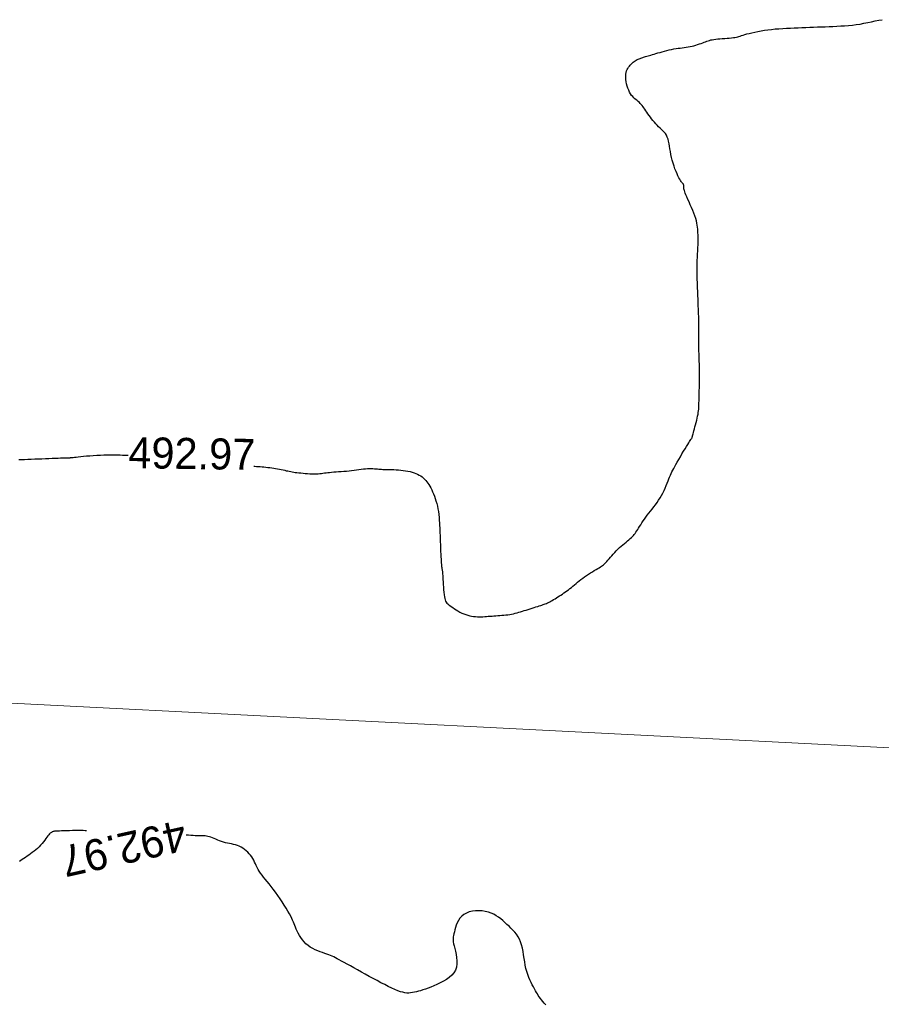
# Model space of a CAD drawing. Header units: millimetres. Extents: x 32690613 to 32693367, y 5343692 to 5344708.
# Tile 201 of 256: x 32692490 to 32692518, y 5344207 to 5344239. Entities that reach past the tile are written whole.
import ezdxf
from ezdxf.enums import TextEntityAlignment as Align

# ---------------------------------------------------------------- set-up
doc = ezdxf.new("R2010")
doc.units = ezdxf.units.MM
doc.header["$LTSCALE"] = 20
doc.layers.get('0').update_dxf_attribs({"lineweight": 18})
doc.layers.get('Defpoints').update_dxf_attribs({"color": 11, "lineweight": 18})
doc.layers.add('02-DGM_HL_493.00', color=102, linetype='Continuous')

# ---------------------------------------------------------------- blocks, each defined once
blk = doc.blocks.new('A$C78070446')
blk.add_line((4469482.471, 5342769.75), (4470232.054, 5342702.499))

msp = doc.modelspace()

# ---------------------------------------------------------------- linework, layer by layer
at = {"layer": '02-DGM_HL_493.00', "elevation": 493, "flags": 128}
for points in [[(32692497.291, 5344224.5), (32692497.321, 5344224.499), (32692497.379, 5344224.498), (32692497.437, 5344224.495), (32692497.497, 5344224.491), (32692497.558, 5344224.486), (32692497.619, 5344224.481), (32692497.681, 5344224.474), (32692497.743, 5344224.466), (32692497.806, 5344224.458), (32692497.869, 5344224.448), (32692497.932, 5344224.438), (32692497.994, 5344224.427), (32692498.056, 5344224.416), (32692498.117, 5344224.404), (32692498.176, 5344224.393), (32692498.233, 5344224.381), (32692498.287, 5344224.37), (32692498.339, 5344224.359), (32692498.388, 5344224.349), (32692498.436, 5344224.339), (32692498.482, 5344224.33), (32692498.529, 5344224.321), (32692498.577, 5344224.313), (32692498.628, 5344224.305), (32692498.682, 5344224.298), (32692498.742, 5344224.291), (32692498.808, 5344224.284), (32692498.878, 5344224.277), (32692498.952, 5344224.271), (32692499.027, 5344224.266), (32692499.101, 5344224.262), (32692499.174, 5344224.26), (32692499.244, 5344224.258), (32692499.308, 5344224.259), (32692499.367, 5344224.261), (32692499.421, 5344224.266), (32692499.471, 5344224.271), (32692499.52, 5344224.277), (32692499.569, 5344224.284), (32692499.62, 5344224.291), (32692499.674, 5344224.298), (32692499.733, 5344224.305), (32692499.799, 5344224.311), (32692499.87, 5344224.317), (32692499.946, 5344224.322), (32692500.025, 5344224.328), (32692500.107, 5344224.333), (32692500.191, 5344224.34), (32692500.276, 5344224.347), (32692500.36, 5344224.355), (32692500.442, 5344224.364), (32692500.523, 5344224.375), (32692500.602, 5344224.385), (32692500.679, 5344224.396), (32692500.752, 5344224.405), (32692500.823, 5344224.414), (32692500.891, 5344224.421), (32692500.955, 5344224.425), (32692501.016, 5344224.427), (32692501.073, 5344224.427), (32692501.127, 5344224.425), (32692501.178, 5344224.422), (32692501.227, 5344224.418), (32692501.273, 5344224.414), (32692501.318, 5344224.41), (32692501.361, 5344224.406), (32692501.403, 5344224.403), (32692501.444, 5344224.402), (32692501.486, 5344224.401), (32692501.53, 5344224.4), (32692501.577, 5344224.399), (32692501.627, 5344224.399), (32692501.681, 5344224.397), (32692501.741, 5344224.395), (32692501.806, 5344224.392), (32692501.877, 5344224.388), (32692501.951, 5344224.383), (32692502.027, 5344224.376), (32692502.104, 5344224.367), (32692502.181, 5344224.357), (32692502.255, 5344224.344), (32692502.327, 5344224.329), (32692502.394, 5344224.312), (32692502.457, 5344224.292), (32692502.516, 5344224.27), (32692502.571, 5344224.246), (32692502.622, 5344224.218), (32692502.67, 5344224.189), (32692502.714, 5344224.157), (32692502.756, 5344224.122), (32692502.795, 5344224.085), (32692502.832, 5344224.046), (32692502.867, 5344224.003), (32692502.9, 5344223.957), (32692502.932, 5344223.909), (32692502.963, 5344223.856), (32692502.993, 5344223.801), (32692503.023, 5344223.741), (32692503.052, 5344223.678), (32692503.081, 5344223.611), (32692503.109, 5344223.54), (32692503.136, 5344223.465), (32692503.161, 5344223.387), (32692503.184, 5344223.305), (32692503.205, 5344223.219), (32692503.223, 5344223.131), (32692503.238, 5344223.039), (32692503.25, 5344222.945), (32692503.26, 5344222.851), (32692503.268, 5344222.76), (32692503.274, 5344222.671), (32692503.278, 5344222.588), (32692503.282, 5344222.512), (32692503.285, 5344222.445), (32692503.287, 5344222.387), (32692503.289, 5344222.337), (32692503.291, 5344222.293), (32692503.292, 5344222.251), (32692503.294, 5344222.209), (32692503.296, 5344222.164), (32692503.298, 5344222.114), (32692503.3, 5344222.056), (32692503.302, 5344221.989), (32692503.305, 5344221.914), (32692503.309, 5344221.834), (32692503.312, 5344221.751), (32692503.316, 5344221.668), (32692503.32, 5344221.588), (32692503.324, 5344221.513), (32692503.328, 5344221.446), (32692503.331, 5344221.388), (32692503.335, 5344221.34), (32692503.339, 5344221.3), (32692503.343, 5344221.267), (32692503.347, 5344221.239), (32692503.35, 5344221.215), (32692503.354, 5344221.195), (32692503.357, 5344221.176), (32692503.36, 5344221.158), (32692503.363, 5344221.139), (32692503.367, 5344221.118), (32692503.37, 5344221.092), (32692503.373, 5344221.061), (32692503.376, 5344221.023), (32692503.379, 5344220.977), (32692503.383, 5344220.92), (32692503.387, 5344220.852), (32692503.391, 5344220.775), (32692503.395, 5344220.693), (32692503.4, 5344220.608), (32692503.406, 5344220.522), (32692503.413, 5344220.44), (32692503.422, 5344220.364), (32692503.431, 5344220.296), (32692503.442, 5344220.24), (32692503.455, 5344220.193), (32692503.471, 5344220.154), (32692503.49, 5344220.121), (32692503.513, 5344220.093), (32692503.54, 5344220.066), (32692503.572, 5344220.039), (32692503.609, 5344220.011), (32692503.652, 5344219.98), (32692503.7, 5344219.946), (32692503.753, 5344219.91), (32692503.81, 5344219.874), (32692503.869, 5344219.838), (32692503.931, 5344219.804), (32692503.994, 5344219.772), (32692504.057, 5344219.744), (32692504.121, 5344219.72), (32692504.184, 5344219.7), (32692504.247, 5344219.684), (32692504.309, 5344219.672), (32692504.371, 5344219.663), (32692504.433, 5344219.657), (32692504.494, 5344219.653), (32692504.554, 5344219.651), (32692504.613, 5344219.652), (32692504.672, 5344219.654), (32692504.731, 5344219.657), (32692504.789, 5344219.661), (32692504.848, 5344219.666), (32692504.908, 5344219.671), (32692504.968, 5344219.676), (32692505.03, 5344219.681), (32692505.093, 5344219.686), (32692505.157, 5344219.69), (32692505.222, 5344219.695), (32692505.287, 5344219.699), (32692505.351, 5344219.705), (32692505.415, 5344219.711), (32692505.478, 5344219.718), (32692505.54, 5344219.727), (32692505.599, 5344219.738), (32692505.658, 5344219.75), (32692505.715, 5344219.763), (32692505.772, 5344219.778), (32692505.829, 5344219.795), (32692505.887, 5344219.812), (32692505.946, 5344219.83), (32692506.007, 5344219.849), (32692506.07, 5344219.869), (32692506.134, 5344219.889), (32692506.198, 5344219.91), (32692506.262, 5344219.93), (32692506.323, 5344219.949), (32692506.383, 5344219.968), (32692506.438, 5344219.985), (32692506.49, 5344220.001), (32692506.536, 5344220.016), (32692506.577, 5344220.029), (32692506.615, 5344220.042), (32692506.65, 5344220.054), (32692506.684, 5344220.067), (32692506.718, 5344220.081), (32692506.752, 5344220.096), (32692506.788, 5344220.114), (32692506.826, 5344220.134), (32692506.866, 5344220.156), (32692506.908, 5344220.18), (32692506.952, 5344220.205), (32692506.998, 5344220.233), (32692507.044, 5344220.262), (32692507.092, 5344220.291), (32692507.139, 5344220.322), (32692507.187, 5344220.353), (32692507.236, 5344220.385), (32692507.284, 5344220.418), (32692507.332, 5344220.451), (32692507.381, 5344220.486), (32692507.43, 5344220.522), (32692507.478, 5344220.559), (32692507.527, 5344220.598), (32692507.575, 5344220.638), (32692507.624, 5344220.68), (32692507.674, 5344220.722), (32692507.724, 5344220.765), (32692507.777, 5344220.809), (32692507.831, 5344220.853), (32692507.888, 5344220.896), (32692507.947, 5344220.94), (32692508.009, 5344220.982), (32692508.073, 5344221.024), (32692508.138, 5344221.064), (32692508.202, 5344221.103), (32692508.263, 5344221.139), (32692508.322, 5344221.174), (32692508.376, 5344221.205), (32692508.423, 5344221.233), (32692508.464, 5344221.259), (32692508.499, 5344221.282), (32692508.53, 5344221.304), (32692508.557, 5344221.326), (32692508.584, 5344221.349), (32692508.61, 5344221.374), (32692508.637, 5344221.404), (32692508.667, 5344221.438), (32692508.701, 5344221.477), (32692508.739, 5344221.521), (32692508.78, 5344221.57), (32692508.824, 5344221.62), (32692508.871, 5344221.673), (32692508.92, 5344221.727), (32692508.97, 5344221.78), (32692509.023, 5344221.831), (32692509.076, 5344221.881), (32692509.129, 5344221.928), (32692509.182, 5344221.973), (32692509.234, 5344222.016), (32692509.285, 5344222.057), (32692509.333, 5344222.096), (32692509.378, 5344222.134), (32692509.419, 5344222.169), (32692509.456, 5344222.204), (32692509.49, 5344222.237), (32692509.521, 5344222.27), (32692509.549, 5344222.304), (32692509.577, 5344222.34), (32692509.604, 5344222.378), (32692509.631, 5344222.418), (32692509.66, 5344222.462), (32692509.69, 5344222.511), (32692509.723, 5344222.563), (32692509.758, 5344222.619), (32692509.795, 5344222.677), (32692509.834, 5344222.738), (32692509.876, 5344222.8), (32692509.921, 5344222.864), (32692509.968, 5344222.928), (32692510.018, 5344222.993), (32692510.07, 5344223.058), (32692510.123, 5344223.124), (32692510.177, 5344223.191), (32692510.23, 5344223.26), (32692510.283, 5344223.33), (32692510.334, 5344223.404), (32692510.382, 5344223.479), (32692510.427, 5344223.558), (32692510.469, 5344223.638), (32692510.508, 5344223.72), (32692510.544, 5344223.8), (32692510.577, 5344223.879), (32692510.609, 5344223.955), (32692510.637, 5344224.027), (32692510.664, 5344224.094), (32692510.69, 5344224.154), (32692510.714, 5344224.21), (32692510.738, 5344224.264), (32692510.763, 5344224.317), (32692510.791, 5344224.371), (32692510.821, 5344224.428), (32692510.855, 5344224.49), (32692510.893, 5344224.56), (32692510.937, 5344224.637), (32692510.985, 5344224.721), (32692511.035, 5344224.809), (32692511.087, 5344224.897), (32692511.138, 5344224.984), (32692511.187, 5344225.066), (32692511.232, 5344225.141), (32692511.271, 5344225.206), (32692511.305, 5344225.259), (32692511.332, 5344225.301), (32692511.354, 5344225.334), (32692511.371, 5344225.359), (32692511.384, 5344225.377), (32692511.394, 5344225.391), (32692511.401, 5344225.402), (32692511.407, 5344225.411), (32692511.411, 5344225.421), (32692511.415, 5344225.431), (32692511.419, 5344225.445), (32692511.423, 5344225.462), (32692511.428, 5344225.483), (32692511.435, 5344225.511), (32692511.444, 5344225.547), (32692511.455, 5344225.59), (32692511.469, 5344225.643), (32692511.486, 5344225.704), (32692511.504, 5344225.77), (32692511.523, 5344225.84), (32692511.542, 5344225.912), (32692511.561, 5344225.984), (32692511.577, 5344226.054), (32692511.592, 5344226.119), (32692511.604, 5344226.18), (32692511.613, 5344226.235), (32692511.62, 5344226.288), (32692511.625, 5344226.338), (32692511.628, 5344226.388), (32692511.631, 5344226.439), (32692511.633, 5344226.492), (32692511.634, 5344226.548), (32692511.636, 5344226.609), (32692511.638, 5344226.674), (32692511.64, 5344226.741), (32692511.641, 5344226.81), (32692511.643, 5344226.88), (32692511.645, 5344226.949), (32692511.647, 5344227.016), (32692511.649, 5344227.081), (32692511.651, 5344227.141), (32692511.652, 5344227.199), (32692511.653, 5344227.253), (32692511.654, 5344227.305), (32692511.655, 5344227.356), (32692511.656, 5344227.405), (32692511.656, 5344227.454), (32692511.656, 5344227.502), (32692511.655, 5344227.551), (32692511.655, 5344227.6), (32692511.653, 5344227.651), (32692511.652, 5344227.702), (32692511.65, 5344227.756), (32692511.648, 5344227.812), (32692511.646, 5344227.87), (32692511.643, 5344227.931), (32692511.641, 5344227.995), (32692511.638, 5344228.061), (32692511.636, 5344228.13), (32692511.634, 5344228.201), (32692511.632, 5344228.273), (32692511.63, 5344228.345), (32692511.629, 5344228.418), (32692511.628, 5344228.491), (32692511.628, 5344228.564), (32692511.628, 5344228.635), (32692511.628, 5344228.706), (32692511.629, 5344228.776), (32692511.63, 5344228.844), (32692511.631, 5344228.911), (32692511.631, 5344228.976), (32692511.631, 5344229.04), (32692511.631, 5344229.101), (32692511.63, 5344229.161), (32692511.629, 5344229.221), (32692511.627, 5344229.279), (32692511.626, 5344229.338), (32692511.624, 5344229.397), (32692511.621, 5344229.457), (32692511.619, 5344229.519), (32692511.616, 5344229.582), (32692511.614, 5344229.647), (32692511.611, 5344229.713), (32692511.609, 5344229.779), (32692511.606, 5344229.845), (32692511.604, 5344229.911), (32692511.601, 5344229.976), (32692511.599, 5344230.039), (32692511.596, 5344230.101), (32692511.594, 5344230.16), (32692511.592, 5344230.219), (32692511.589, 5344230.276), (32692511.587, 5344230.332), (32692511.585, 5344230.388), (32692511.583, 5344230.442), (32692511.581, 5344230.497), (32692511.579, 5344230.552), (32692511.577, 5344230.607), (32692511.575, 5344230.662), (32692511.573, 5344230.718), (32692511.572, 5344230.776), (32692511.572, 5344230.834), (32692511.572, 5344230.894), (32692511.573, 5344230.956), (32692511.575, 5344231.019), (32692511.578, 5344231.084), (32692511.581, 5344231.151), (32692511.584, 5344231.218), (32692511.588, 5344231.287), (32692511.592, 5344231.356), (32692511.596, 5344231.424), (32692511.599, 5344231.493), (32692511.602, 5344231.561), (32692511.604, 5344231.629), (32692511.606, 5344231.696), (32692511.607, 5344231.762), (32692511.607, 5344231.827), (32692511.607, 5344231.892), (32692511.605, 5344231.956), (32692511.603, 5344232.019), (32692511.6, 5344232.081), (32692511.596, 5344232.143), (32692511.589, 5344232.206), (32692511.58, 5344232.271), (32692511.567, 5344232.338), (32692511.55, 5344232.409), (32692511.529, 5344232.484), (32692511.502, 5344232.565), (32692511.47, 5344232.652), (32692511.434, 5344232.743), (32692511.395, 5344232.835), (32692511.355, 5344232.927), (32692511.315, 5344233.016), (32692511.277, 5344233.1), (32692511.243, 5344233.177), (32692511.214, 5344233.244), (32692511.191, 5344233.3), (32692511.175, 5344233.345), (32692511.163, 5344233.382), (32692511.155, 5344233.411), (32692511.151, 5344233.435), (32692511.149, 5344233.454), (32692511.149, 5344233.47), (32692511.149, 5344233.485), (32692511.149, 5344233.5), (32692511.149, 5344233.515), (32692511.148, 5344233.53), (32692511.146, 5344233.544), (32692511.143, 5344233.559), (32692511.139, 5344233.573), (32692511.133, 5344233.586), (32692511.126, 5344233.598), (32692511.117, 5344233.61), (32692511.105, 5344233.623), (32692511.092, 5344233.638), (32692511.076, 5344233.656), (32692511.058, 5344233.68), (32692511.037, 5344233.71), (32692511.013, 5344233.749), (32692510.987, 5344233.797), (32692510.958, 5344233.856), (32692510.927, 5344233.925), (32692510.895, 5344234.002), (32692510.862, 5344234.085), (32692510.831, 5344234.174), (32692510.801, 5344234.265), (32692510.774, 5344234.359), (32692510.75, 5344234.453), (32692510.731, 5344234.547), (32692510.714, 5344234.638), (32692510.7, 5344234.727), (32692510.686, 5344234.812), (32692510.672, 5344234.893), (32692510.656, 5344234.97), (32692510.637, 5344235.041), (32692510.613, 5344235.106), (32692510.584, 5344235.164), (32692510.551, 5344235.217), (32692510.513, 5344235.265), (32692510.471, 5344235.31), (32692510.427, 5344235.354), (32692510.382, 5344235.397), (32692510.335, 5344235.44), (32692510.289, 5344235.486), (32692510.243, 5344235.535), (32692510.197, 5344235.587), (32692510.153, 5344235.64), (32692510.11, 5344235.694), (32692510.069, 5344235.749), (32692510.029, 5344235.803), (32692509.991, 5344235.856), (32692509.956, 5344235.908), (32692509.923, 5344235.956), (32692509.892, 5344236.002), (32692509.862, 5344236.045), (32692509.833, 5344236.086), (32692509.804, 5344236.124), (32692509.775, 5344236.16), (32692509.745, 5344236.193), (32692509.714, 5344236.224), (32692509.68, 5344236.253), (32692509.645, 5344236.281), (32692509.609, 5344236.31), (32692509.573, 5344236.34), (32692509.537, 5344236.372), (32692509.501, 5344236.409), (32692509.466, 5344236.45), (32692509.433, 5344236.499), (32692509.401, 5344236.554), (32692509.372, 5344236.615), (32692509.347, 5344236.681), (32692509.324, 5344236.75), (32692509.305, 5344236.82), (32692509.291, 5344236.89), (32692509.281, 5344236.959), (32692509.276, 5344237.023), (32692509.276, 5344237.083), (32692509.281, 5344237.139), (32692509.291, 5344237.19), (32692509.305, 5344237.237), (32692509.322, 5344237.281), (32692509.344, 5344237.321), (32692509.368, 5344237.359), (32692509.394, 5344237.395), (32692509.423, 5344237.428), (32692509.454, 5344237.46), (32692509.486, 5344237.489), (32692509.518, 5344237.516), (32692509.551, 5344237.541), (32692509.584, 5344237.564), (32692509.616, 5344237.584), (32692509.648, 5344237.602), (32692509.678, 5344237.618), (32692509.707, 5344237.631), (32692509.735, 5344237.643), (32692509.763, 5344237.654), (32692509.792, 5344237.664), (32692509.821, 5344237.673), (32692509.851, 5344237.683), (32692509.883, 5344237.692), (32692509.917, 5344237.702), (32692509.954, 5344237.713), (32692509.993, 5344237.724), (32692510.036, 5344237.736), (32692510.082, 5344237.75), (32692510.132, 5344237.765), (32692510.187, 5344237.78), (32692510.246, 5344237.798), (32692510.31, 5344237.817), (32692510.379, 5344237.836), (32692510.45, 5344237.856), (32692510.524, 5344237.876), (32692510.6, 5344237.896), (32692510.675, 5344237.914), (32692510.75, 5344237.931), (32692510.824, 5344237.945), (32692510.895, 5344237.958), (32692510.964, 5344237.967), (32692511.032, 5344237.976), (32692511.097, 5344237.984), (32692511.161, 5344237.992), (32692511.225, 5344238), (32692511.287, 5344238.01), (32692511.349, 5344238.022), (32692511.411, 5344238.036), (32692511.473, 5344238.052), (32692511.533, 5344238.07), (32692511.592, 5344238.088), (32692511.648, 5344238.108), (32692511.703, 5344238.127), (32692511.754, 5344238.146), (32692511.802, 5344238.164), (32692511.847, 5344238.181), (32692511.889, 5344238.196), (32692511.93, 5344238.21), (32692511.972, 5344238.223), (32692512.016, 5344238.235), (32692512.063, 5344238.245), (32692512.115, 5344238.254), (32692512.174, 5344238.262), (32692512.24, 5344238.27), (32692512.311, 5344238.276), (32692512.386, 5344238.282), (32692512.463, 5344238.288), (32692512.539, 5344238.293), (32692512.612, 5344238.299), (32692512.68, 5344238.305), (32692512.742, 5344238.312), (32692512.795, 5344238.32), (32692512.841, 5344238.329), (32692512.883, 5344238.339), (32692512.923, 5344238.351), (32692512.963, 5344238.363), (32692513.007, 5344238.377), (32692513.056, 5344238.393), (32692513.113, 5344238.41), (32692513.18, 5344238.429), (32692513.256, 5344238.449), (32692513.341, 5344238.47), (32692513.433, 5344238.49), (32692513.532, 5344238.511), (32692513.636, 5344238.53), (32692513.745, 5344238.548), (32692513.858, 5344238.564), (32692513.973, 5344238.578), (32692514.091, 5344238.59), (32692514.211, 5344238.599), (32692514.332, 5344238.607), (32692514.455, 5344238.614), (32692514.579, 5344238.62), (32692514.703, 5344238.625), (32692514.828, 5344238.63), (32692514.953, 5344238.635), (32692515.078, 5344238.64), (32692515.203, 5344238.645), (32692515.328, 5344238.65), (32692515.453, 5344238.655), (32692515.578, 5344238.659), (32692515.702, 5344238.664), (32692515.827, 5344238.669), (32692515.952, 5344238.674), (32692516.077, 5344238.68), (32692516.202, 5344238.686), (32692516.327, 5344238.694), (32692516.452, 5344238.704), (32692516.576, 5344238.716), (32692516.701, 5344238.731), (32692516.825, 5344238.75), (32692516.949, 5344238.772), (32692517.072, 5344238.797), (32692517.193, 5344238.822), (32692517.311, 5344238.847), (32692517.425, 5344238.87), (32692517.535, 5344238.889)], [(32692489.719, 5344224.716), (32692489.81, 5344224.72), (32692489.908, 5344224.724), (32692490.013, 5344224.728), (32692490.123, 5344224.732), (32692490.237, 5344224.736), (32692490.352, 5344224.741), (32692490.467, 5344224.745), (32692490.58, 5344224.75), (32692490.69, 5344224.754), (32692490.795, 5344224.758), (32692490.894, 5344224.762), (32692490.984, 5344224.765), (32692491.064, 5344224.768), (32692491.133, 5344224.77), (32692491.189, 5344224.772), (32692491.234, 5344224.774), (32692491.269, 5344224.774), (32692491.295, 5344224.775), (32692491.315, 5344224.775), (32692491.33, 5344224.776), (32692491.341, 5344224.776), (32692491.351, 5344224.776), (32692491.361, 5344224.777), (32692491.373, 5344224.778), (32692491.387, 5344224.779), (32692491.407, 5344224.781), (32692491.433, 5344224.784), (32692491.468, 5344224.787), (32692491.512, 5344224.792), (32692491.568, 5344224.798), (32692491.637, 5344224.806), (32692491.717, 5344224.815), (32692491.807, 5344224.824), (32692491.905, 5344224.833), (32692492.01, 5344224.842), (32692492.12, 5344224.85), (32692492.234, 5344224.857), (32692492.349, 5344224.863), (32692492.464, 5344224.866), (32692492.577, 5344224.868), (32692492.687, 5344224.869), (32692492.793, 5344224.868), (32692492.891, 5344224.866), (32692492.982, 5344224.864), (32692493.062, 5344224.862), (32692493.131, 5344224.86), (32692493.188, 5344224.858), (32692493.232, 5344224.856), (32692493.247, 5344224.856)], [(32692491.898, 5344212.755), (32692491.862, 5344212.759), (32692491.795, 5344212.762), (32692491.72, 5344212.764), (32692491.637, 5344212.764), (32692491.547, 5344212.763), (32692491.453, 5344212.762), (32692491.359, 5344212.759), (32692491.267, 5344212.757), (32692491.18, 5344212.754), (32692491.1, 5344212.751), (32692491.032, 5344212.748), (32692490.976, 5344212.746), (32692490.931, 5344212.744), (32692490.897, 5344212.742), (32692490.871, 5344212.74), (32692490.851, 5344212.738), (32692490.836, 5344212.736), (32692490.823, 5344212.732), (32692490.811, 5344212.728), (32692490.799, 5344212.723), (32692490.786, 5344212.716), (32692490.77, 5344212.706), (32692490.753, 5344212.693), (32692490.734, 5344212.676), (32692490.712, 5344212.655), (32692490.688, 5344212.628), (32692490.66, 5344212.594), (32692490.628, 5344212.555), (32692490.593, 5344212.509), (32692490.554, 5344212.459), (32692490.513, 5344212.406), (32692490.469, 5344212.352), (32692490.422, 5344212.297), (32692490.373, 5344212.242), (32692490.321, 5344212.19), (32692490.267, 5344212.141), (32692490.212, 5344212.095), (32692490.156, 5344212.052), (32692490.099, 5344212.011), (32692490.043, 5344211.973), (32692489.988, 5344211.936), (32692489.934, 5344211.901), (32692489.882, 5344211.867), (32692489.832, 5344211.834), (32692489.785, 5344211.802), (32692489.74, 5344211.77)], [(32692506.699, 5344207.153), (32692506.648, 5344207.206), (32692506.602, 5344207.257), (32692506.561, 5344207.307), (32692506.524, 5344207.355), (32692506.491, 5344207.402), (32692506.459, 5344207.45), (32692506.429, 5344207.499), (32692506.399, 5344207.55), (32692506.369, 5344207.605), (32692506.336, 5344207.664), (32692506.301, 5344207.728), (32692506.265, 5344207.797), (32692506.227, 5344207.871), (32692506.189, 5344207.95), (32692506.153, 5344208.035), (32692506.119, 5344208.124), (32692506.088, 5344208.22), (32692506.06, 5344208.32), (32692506.038, 5344208.426), (32692506.019, 5344208.535), (32692506.001, 5344208.647), (32692505.984, 5344208.759), (32692505.966, 5344208.869), (32692505.945, 5344208.976), (32692505.919, 5344209.079), (32692505.888, 5344209.175), (32692505.849, 5344209.264), (32692505.804, 5344209.345), (32692505.754, 5344209.421), (32692505.698, 5344209.491), (32692505.639, 5344209.557), (32692505.577, 5344209.621), (32692505.514, 5344209.682), (32692505.449, 5344209.742), (32692505.384, 5344209.802), (32692505.318, 5344209.861), (32692505.25, 5344209.917), (32692505.179, 5344209.971), (32692505.105, 5344210.021), (32692505.026, 5344210.065), (32692504.941, 5344210.104), (32692504.85, 5344210.135), (32692504.751, 5344210.159), (32692504.648, 5344210.174), (32692504.542, 5344210.18), (32692504.437, 5344210.176), (32692504.333, 5344210.163), (32692504.235, 5344210.14), (32692504.144, 5344210.106), (32692504.063, 5344210.061), (32692503.994, 5344210.004), (32692503.935, 5344209.939), (32692503.887, 5344209.868), (32692503.848, 5344209.792), (32692503.816, 5344209.715), (32692503.79, 5344209.639), (32692503.769, 5344209.566), (32692503.753, 5344209.499), (32692503.738, 5344209.44), (32692503.727, 5344209.386), (32692503.72, 5344209.336), (32692503.716, 5344209.287), (32692503.716, 5344209.236), (32692503.72, 5344209.18), (32692503.73, 5344209.119), (32692503.745, 5344209.047), (32692503.765, 5344208.965), (32692503.787, 5344208.874), (32692503.809, 5344208.776), (32692503.827, 5344208.674), (32692503.837, 5344208.57), (32692503.836, 5344208.466), (32692503.822, 5344208.366), (32692503.791, 5344208.271), (32692503.74, 5344208.184), (32692503.672, 5344208.105), (32692503.59, 5344208.033), (32692503.498, 5344207.967), (32692503.399, 5344207.908), (32692503.296, 5344207.855), (32692503.192, 5344207.806), (32692503.091, 5344207.763), (32692502.995, 5344207.723), (32692502.906, 5344207.688), (32692502.821, 5344207.657), (32692502.742, 5344207.629), (32692502.667, 5344207.605), (32692502.596, 5344207.584), (32692502.529, 5344207.567), (32692502.465, 5344207.552), (32692502.405, 5344207.541), (32692502.345, 5344207.533), (32692502.286, 5344207.529), (32692502.224, 5344207.53), (32692502.16, 5344207.538), (32692502.09, 5344207.552), (32692502.014, 5344207.573), (32692501.93, 5344207.603), (32692501.836, 5344207.641), (32692501.734, 5344207.688), (32692501.625, 5344207.741), (32692501.509, 5344207.799), (32692501.389, 5344207.862), (32692501.265, 5344207.929), (32692501.138, 5344207.997), (32692501.011, 5344208.067), (32692500.883, 5344208.137), (32692500.757, 5344208.206), (32692500.634, 5344208.274), (32692500.515, 5344208.339), (32692500.403, 5344208.401), (32692500.298, 5344208.458), (32692500.202, 5344208.511), (32692500.116, 5344208.558), (32692500.042, 5344208.598), (32692499.977, 5344208.634), (32692499.919, 5344208.664), (32692499.866, 5344208.691), (32692499.815, 5344208.715), (32692499.763, 5344208.738), (32692499.708, 5344208.759), (32692499.649, 5344208.781), (32692499.582, 5344208.805), (32692499.508, 5344208.83), (32692499.431, 5344208.858), (32692499.351, 5344208.889), (32692499.27, 5344208.924), (32692499.19, 5344208.964), (32692499.113, 5344209.009), (32692499.04, 5344209.061), (32692498.973, 5344209.118), (32692498.912, 5344209.181), (32692498.857, 5344209.248), (32692498.808, 5344209.317), (32692498.764, 5344209.387), (32692498.725, 5344209.457), (32692498.69, 5344209.524), (32692498.661, 5344209.588), (32692498.635, 5344209.647), (32692498.612, 5344209.703), (32692498.591, 5344209.758), (32692498.569, 5344209.814), (32692498.544, 5344209.872), (32692498.516, 5344209.934), (32692498.482, 5344210.003), (32692498.441, 5344210.08), (32692498.392, 5344210.166), (32692498.336, 5344210.26), (32692498.274, 5344210.36), (32692498.207, 5344210.464), (32692498.137, 5344210.569), (32692498.065, 5344210.673), (32692497.993, 5344210.775), (32692497.921, 5344210.871), (32692497.852, 5344210.961), (32692497.786, 5344211.044), (32692497.723, 5344211.122), (32692497.663, 5344211.195), (32692497.607, 5344211.263), (32692497.556, 5344211.329), (32692497.509, 5344211.392), (32692497.468, 5344211.454), (32692497.431, 5344211.514), (32692497.399, 5344211.574), (32692497.37, 5344211.633), (32692497.343, 5344211.691), (32692497.316, 5344211.748), (32692497.288, 5344211.805), (32692497.258, 5344211.86), (32692497.224, 5344211.914), (32692497.187, 5344211.967), (32692497.145, 5344212.019), (32692497.099, 5344212.069), (32692497.049, 5344212.115), (32692496.997, 5344212.159), (32692496.941, 5344212.198), (32692496.883, 5344212.232), (32692496.824, 5344212.262), (32692496.762, 5344212.286), (32692496.699, 5344212.305), (32692496.635, 5344212.32), (32692496.571, 5344212.334), (32692496.506, 5344212.346), (32692496.441, 5344212.359), (32692496.377, 5344212.373), (32692496.313, 5344212.389), (32692496.25, 5344212.41), (32692496.189, 5344212.432), (32692496.129, 5344212.457), (32692496.071, 5344212.482), (32692496.015, 5344212.506), (32692495.961, 5344212.529), (32692495.909, 5344212.549), (32692495.861, 5344212.566), (32692495.815, 5344212.577), (32692495.77, 5344212.585), (32692495.727, 5344212.589), (32692495.682, 5344212.591), (32692495.636, 5344212.592), (32692495.586, 5344212.592), (32692495.532, 5344212.593), (32692495.473, 5344212.595), (32692495.407, 5344212.598), (32692495.336, 5344212.603), (32692495.261, 5344212.609), (32692495.185, 5344212.614), (32692495.11, 5344212.619)]]:
    msp.add_lwpolyline(points, dxfattribs=at)

# ---------------------------------------------------------------- block references
at = {"layer": 'Defpoints', "rotation": 2.237485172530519}
msp.add_blockref('A$C78070446', (28434719.524, -168960.664), dxfattribs=at)

# ---------------------------------------------------------------- texts
at = {"layer": '02-DGM_HL_493.00'}
for rotation, p in [(359.1131, (32692495.295, 5344224.912, 493)), (192.5736, (32692493.109, 5344212.189, 493))]:
    msp.add_text('492.97', height=1, rotation=rotation, dxfattribs=at).set_placement(p, align=Align.MIDDLE)

doc.saveas('drawing.dxf')
